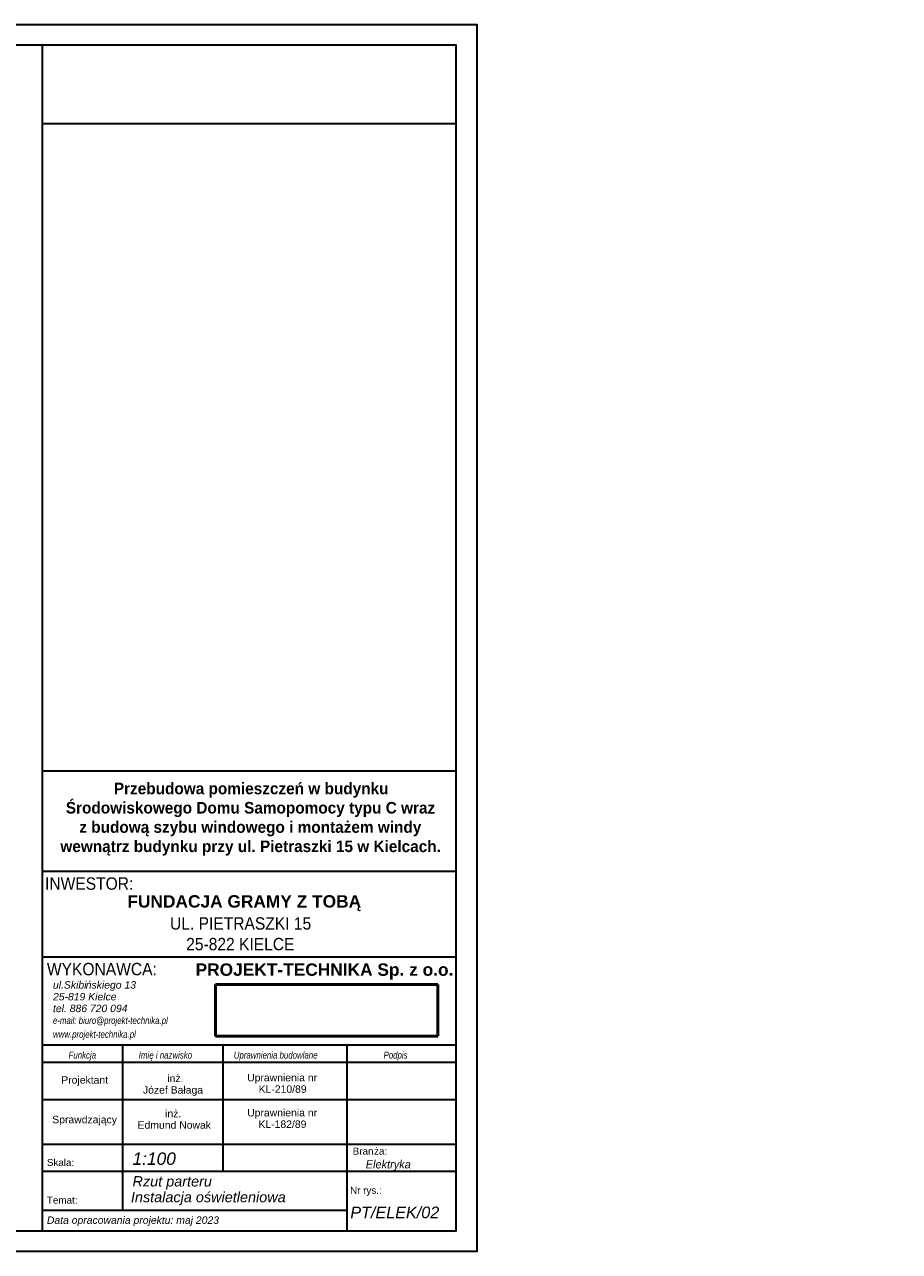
# Model space of a CAD drawing. Header units: centimetres. Extents: x 14504 to 44111, y -18976 to -7683.
# Tile 67 of 141: x 27068 to 29186, y -11188 to -8218. Entities that reach past the tile are written whole.
import ezdxf

# ---------------------------------------------------------------- set-up
doc = ezdxf.new("R2010")
doc.units = ezdxf.units.CM
for name, color, linetype, lineweight in [('_gruba', 90, 'Continuous', 35), ('G-ANNO-TTLB', 6, 'Continuous', 9), ('zbrojenie', 2, 'Continuous', 50)]:
    doc.layers.add(name, color=color, linetype=linetype, lineweight=lineweight)
doc.styles.add('Arial_10', font='arial.ttf', dxfattribs={"height": 1.8})
doc.styles.add('Arial_8', font='arial.ttf', dxfattribs={"height": 350})
doc.styles.add('Arial_9', font='arial.ttf', dxfattribs={"width": 0.9, "height": 2.2})
doc.styles.add('Arial_B', font='arialbd.ttf', dxfattribs={"height": 3})
doc.styles.add('Arial_B_1', font='arialbd.ttf', dxfattribs={"width": 0.95, "height": 2.4})
doc.styles.add('Arial_I', font='ariali.ttf', dxfattribs={"height": 1.8})
doc.styles.add('Arial_I_1', font='ariali.ttf', dxfattribs={"width": 0.8, "height": 1.8})
doc.styles.add('Arial_I_2', font='ariali.ttf', dxfattribs={"width": 0.95, "height": 2})
doc.styles.add('Arial_I_3', font='ariali.ttf', dxfattribs={"height": 3})
picture_1 = doc.add_image_def('image1.jpg', size_in_pixel=(2192, 508))

msp = doc.modelspace()

# ---------------------------------------------------------------- linework, layer by layer
at = {"layer": '_gruba'}
for p, q in [((27111.4, -8268.3), (27111.4, -11138.3)), ((27111.4, -8457.6), (28113, -8457.6)), ((27109.2, -10024.8), (28110.8, -10024.8)), ((27111.4, -10267.8), (28110.8, -10267.8)), ((27111.4, -10267.8), (28110.8, -10267.8)), ((27111.4, -10474.8), (28110.8, -10474.8)), ((27111.4, -10688.4), (28110.8, -10688.4)), ((27305.8, -10688.4), (27305.8, -11088.9)), ((27548.6, -10688.4), (27548.6, -10994.2)), ((27848.5, -10688.4), (27848.5, -11138.3)), ((27111.4, -10729.7), (28110.8, -10729.7)), ((27111.4, -10820.6), (28110.8, -10820.6)), ((27113.6, -10928.7), (28113, -10928.7)), ((27113.6, -10994.2), (28113, -10994.2)), ((27848.5, -11088.9), (27113.6, -11088.9))]:
    msp.add_line(p, q, dxfattribs=at)
for points in [[(21163, -8218.3), (28163, -8218.3), (28163, -11188.3), (21163, -11188.3)], [(21213, -11138.3), (28113, -11138.3), (28113, -8268.3), (21213, -8268.3)]]:
    msp.add_lwpolyline(points, dxfattribs=at)

# ---------------------------------------------------------------- texts
at = {"layer": 'G-ANNO-TTLB', "attachment_point": 1}
for s, insert, char_height, width, style in [('\\A1;\\pi153.657;Przebudowa pomieszczeń w budynku \\P\\pi37.4677;Środowiskowego Domu Samopomocy typu C wraz \\P\\pi70.0917;z\\~budową szybu windowego i montażem windy \\P\\pi24.2675;wewnątrz budynku przy ul. Pietraszki 15 w Kielcach.', (27130.8, -10053.5), 28, 966.852, 'Arial_B_1'), ('INWESTOR:', (27118, -10282.7), 30, 295.021, 'Arial_9'), ('\\pi133.33;FUNDACJA GRAMY Z TOBĄ', (27183.9, -10325.8), 30, 829.17, 'Arial_B'), ('\\pi14.7489;UL. PIETRASZKI 15 \\P\\pi53.8676;25-822 KIELCE', (27405.7, -10379.2), 30, 366.703, 'Arial_9'), ('WYKONAWCA:', (27122.5, -10489.7), 30, 367.975, 'Arial_9'), ('PROJEKT-TECHNIKA Sp. z o.o.', (27482.3, -10491), 30, 647.764, 'Arial_B'), ('ul.Skibi', (27137.2, -10534), 18, 96.203, 'Arial_I'), ('ńskiego 13', (27216.5, -10534), 18, 145.907, 'Arial_I'), ('25-819 Kielce', (27137.2, -10562.5), 18, 183.586, 'Arial_I'), ('tel. 886 720 094', (27137.2, -10590.9), 18, 214.852, 'Arial_I'), ('e-mail: biuro@projekt-technika.pl', (27137.2, -10620.5), 17, 435.316, 'Arial_I_1'), ('www.projekt-technika.pl', (27137.2, -10654.1), 17, 313.46, 'Arial_I_1'), ('Funkcja', (27175, -10704.4), 17, 105.823, 'Arial_I_1'), ('Imi', (27344.7, -10704.4), 17, 38.481, 'Arial_I_1'), ('ę i nazwisko', (27370.4, -10704.4), 17, 161.941, 'Arial_I_1'), ('Uprawnienia budowlane', (27574.7, -10704.4), 17, 319.072, 'Arial_I_1'), ('Podpis', (27937.2, -10704.4), 17, 92.194, 'Arial_I_1'), ('Projektant', (27157.3, -10764), 18, 133.882, 'Arial_10'), ('inż.', (27413.8, -10760.4), 18, 109.446, 'Arial_10'), ('Uprawnienia nr ', (27607.2, -10758.4), 18, 205.232, 'Arial_10'), ('Józef Bałaga', (27355, -10788.2), 18, 303.142, 'Arial_10'), ('KL-210/89 ', (27635, -10786.2), 18, 100.211, 'Arial_10'), ('Sprawdzający', (27135.5, -10859.9), 18, 133.882, 'Arial_10'), ('inż.', (27408.6, -10845.4), 18, 109.446, 'Arial_10'), ('Uprawnienia nr ', (27607.2, -10843.4), 18, 205.232, 'Arial_10'), ('KL-182/89', (27634.5, -10871.2), 18, 100.211, 'Arial_10'), ('Edmund Nowak', (27342.1, -10873.2), 18, 303.142, 'Arial_10'), ('1:100', (27329.7, -10948.6), 30, 129.873, 'Arial_I_3'), ('Bran', (27862.7, -10936.8), 17, 62.532, 'Arial_8'), ('ża:', (27914.3, -10936.8), 17, 38.481, 'Arial_8'), ('Skala:', (27122.5, -10964.3), 17, 80.97, 'Arial_8'), ('Elektryka', (27894.1, -10967.3), 20, 264.276, 'Arial_I_2'), ('Rzut parteru', (27329.7, -11006), 25, 1043.177, 'Arial_I_3'), ('Instalacja oświetleniowa', (27325.8, -11044.1), 25, 1043.177, 'Arial_I_3'), ('Nr rys.:', (27856.2, -11031.8), 17, 92.996, 'Arial_8'), ('Temat:', (27122.5, -11055.4), 17, 91.392, 'Arial_8'), ('PT/ELEK/02', (27856.8, -11079.7), 28, 260.548, 'Arial_I_3'), ('Data opracowania projektu: maj 2023', (27122.5, -11103.4), 18, 544.346, 'Arial_I')]:
    msp.add_mtext(s, dxfattribs=dict(at, insert=insert, char_height=char_height, width=width, style=style))

# ---------------------------------------------------------------- pictures from other files: only their frames are drawn
at = {"layer": 'zbrojenie', "color": 7, "ltscale": 30, "true_color": 0xffffff}
image = msp.add_image(picture_1, insert=(27530.4, -10666.8), size_in_units=(538.4, 124.8), dxfattribs=at)
image.dxf.flags = 7

doc.saveas('drawing.dxf')
